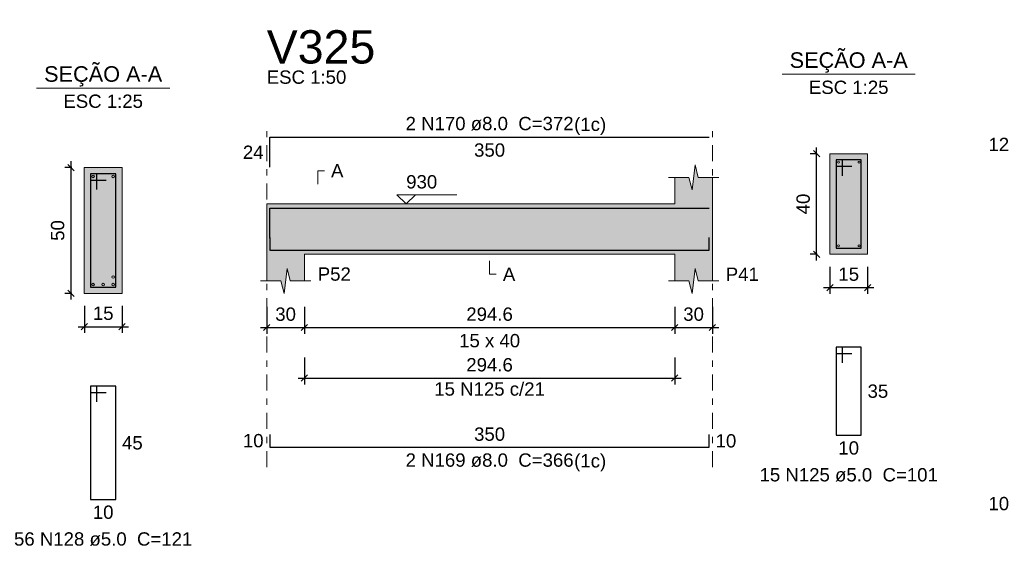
# Model space of a CAD drawing. Header units: millimetres. Extents: x 0 to 119, y 0 to 84.
# Tile 11 of 30: x 63.19 to 78.85, y 33.26 to 41.57. Entities that reach past the tile are written whole.
import ezdxf

# ---------------------------------------------------------------- set-up
doc = ezdxf.new("R2010")
doc.units = ezdxf.units.MM
doc.header["$MEASUREMENT"] = 0
doc.linetypes.add('DASHDOT', pattern=[2.54, 1.27, -0.635, 0, -0.635])
doc.linetypes.add('NULL', pattern=[0])
doc.layers.get('0').update_dxf_attribs({"lineweight": 18})
for name, color, linetype, lineweight in [('Descrição da armadura', 7, 'Continuous', 0), ('DT-Barras na forma', 2, 'Continuous', 30), ('DT-Barras no corte', 5, 'Continuous', 5), ('DT-Barras rebatidas', 2, 'Continuous', 30), ('DT-Cotas', 9, 'Continuous', 5), ('DT-Forma', 5, 'Continuous', 5), ('DT-Hachura forma vigas', 254, 'Continuous', 5), ('DT-Hachura seção vigas', 254, 'Continuous', 5), ('DT-Pontilhado', 9, 'DASHDOT', 5), ('DT-Textos', 7, 'Continuous', 5), ('DT-Título', 3, 'Continuous', 20), ('Textos armaduras', 7, 'Continuous', 0)]:
    doc.layers.add(name, color=color, linetype=linetype, lineweight=lineweight)
doc.styles.add('Arial', font='txt')
doc.dimstyles.new('UM_25.000000', dxfattribs={"dimtxt": 0.18, "dimasz": 0.1, "dimexe": 0.1, "dimexo": 0.2, "dimgap": 0, "dimtad": 1, "dimtih": 1, "dimtoh": 1, "dimdec": 1, "dimlfac": 25, "dimzin": 0, "dimdsep": 46, "dimtxsty": 'Standard', "dimcen": 0.09, "dimdle": 0.1, "dimadec": 1, "dimazin": 2, "dimtfac": 1, "dimtdec": 4, "dimtofl": 0, "dimtmove": 0, "dimatfit": 3, "dimfxl": 1, "dimtolj": 1, "dimarcsym": 0})
doc.dimstyles.new('UM_50.000000', dxfattribs={"dimtxt": 0.18, "dimasz": 0.1, "dimexe": 0.1, "dimexo": 0.2, "dimgap": 0, "dimtad": 1, "dimtih": 1, "dimtoh": 1, "dimdec": 1, "dimlfac": 50, "dimzin": 0, "dimdsep": 46, "dimtxsty": 'Standard', "dimcen": 0.09, "dimdle": 0.1, "dimadec": 1, "dimazin": 2, "dimtfac": 1, "dimtdec": 4, "dimtofl": 0, "dimtmove": 0, "dimatfit": 3, "dimfxl": 1, "dimtolj": 1, "dimarcsym": 0})

# ---------------------------------------------------------------- blocks, each defined once
blk = doc.blocks.new('_Oblique')
at = {"color": 0, "linetype": 'ByBlock', "lineweight": -2}
blk.add_line((-0.5, -0.5), (0.5, 0.5), dxfattribs=at)
blk = doc.blocks.new('*D209')
at = {"layer": 'Defpoints', "color": 0}
for p in [(64.006, 39.217), (64.218, 39.217), (64.218, 37.217)]:
    blk.add_point(p, dxfattribs=at)
at = {"layer": 'DT-Cotas', "color": 0, "lineweight": -2}
for p, q in [((64.018, 39.217), (63.906, 39.217)), ((64.006, 37.117), (64.006, 39.317)), ((64.018, 37.217), (63.906, 37.217))]:
    blk.add_line(p, q, dxfattribs=at)
at = {"layer": 'DT-Cotas', "color": 0, "lineweight": -2, "xscale": 0.1, "yscale": 0.1, "zscale": 0.1}
for p, rotation in [((64.006, 39.217), 90), ((64.006, 37.217), 270)]:
    blk.add_blockref('_Oblique', p, dxfattribs=dict(at, rotation=rotation))
at = {"layer": 'DT-Cotas', "color": 7, "insert": (63.794, 38.217), "char_height": 0.2118, "attachment_point": 5, "rotation": 90, "style": 'Arial'}
blk.add_mtext('\\A1;50', dxfattribs=at)
blk = doc.blocks.new('*D210')
at = {"layer": 'Defpoints', "color": 0}
for p in [(64.218, 37.217), (64.818, 37.217), (64.818, 36.687)]:
    blk.add_point(p, dxfattribs=at)
at = {"layer": 'DT-Cotas', "color": 0, "lineweight": -2}
for p, q in [((64.218, 37.017), (64.218, 36.587)), ((64.818, 37.017), (64.818, 36.587)), ((64.118, 36.687), (64.918, 36.687))]:
    blk.add_line(p, q, dxfattribs=at)
at = {"layer": 'DT-Cotas', "color": 0, "lineweight": -2, "xscale": 0.1, "yscale": 0.1, "zscale": 0.1, "rotation": 180}
blk.add_blockref('_Oblique', (64.218, 36.687), dxfattribs=at)
at = {"layer": 'DT-Cotas', "color": 0, "lineweight": -2, "xscale": 0.1, "yscale": 0.1, "zscale": 0.1}
blk.add_blockref('_Oblique', (64.818, 36.687), dxfattribs=at)
at = {"layer": 'DT-Cotas', "color": 7, "insert": (64.518, 36.899), "char_height": 0.2118, "attachment_point": 5, "rotation": 0.0057, "style": 'Arial'}
blk.add_mtext('\\A1;15', dxfattribs=at)
blk = doc.blocks.new('*D214')
at = {"layer": 'Defpoints', "color": 0}
for p in [(67.12, 37.203), (67.72, 37.203), (67.72, 36.674)]:
    blk.add_point(p, dxfattribs=at)
at = {"layer": 'DT-Cotas', "color": 0, "lineweight": -2}
for p, q in [((67.12, 37.003), (67.12, 36.574)), ((67.72, 37.003), (67.72, 36.574)), ((67.02, 36.674), (67.82, 36.674))]:
    blk.add_line(p, q, dxfattribs=at)
at = {"layer": 'DT-Cotas', "color": 0, "lineweight": -2, "xscale": 0.1, "yscale": 0.1, "zscale": 0.1, "rotation": 180}
blk.add_blockref('_Oblique', (67.12, 36.674), dxfattribs=at)
at = {"layer": 'DT-Cotas', "color": 0, "lineweight": -2, "xscale": 0.1, "yscale": 0.1, "zscale": 0.1}
blk.add_blockref('_Oblique', (67.72, 36.674), dxfattribs=at)
at = {"layer": 'DT-Cotas', "color": 7, "insert": (67.42, 36.885), "char_height": 0.2118, "attachment_point": 5, "rotation": 0.0057, "style": 'Arial'}
blk.add_mtext('\\A1;30', dxfattribs=at)
blk = doc.blocks.new('*D215')
at = {"layer": 'Defpoints', "color": 0}
for p in [(67.72, 37.203), (73.611, 37.203), (73.611, 36.674)]:
    blk.add_point(p, dxfattribs=at)
at = {"layer": 'DT-Cotas', "color": 0, "lineweight": -2}
for p, q in [((67.72, 37.003), (67.72, 36.574)), ((73.611, 37.003), (73.611, 36.574)), ((67.62, 36.674), (73.711, 36.674))]:
    blk.add_line(p, q, dxfattribs=at)
at = {"layer": 'DT-Cotas', "color": 0, "lineweight": -2, "xscale": 0.1, "yscale": 0.1, "zscale": 0.1, "rotation": 180}
blk.add_blockref('_Oblique', (67.72, 36.674), dxfattribs=at)
at = {"layer": 'DT-Cotas', "color": 0, "lineweight": -2, "xscale": 0.1, "yscale": 0.1, "zscale": 0.1}
blk.add_blockref('_Oblique', (73.611, 36.674), dxfattribs=at)
at = {"layer": 'DT-Cotas', "color": 7, "insert": (70.665, 36.885), "char_height": 0.2118, "attachment_point": 5, "rotation": 0.0057, "style": 'Arial'}
blk.add_mtext('\\A1;294.6', dxfattribs=at)
blk = doc.blocks.new('*D216')
at = {"layer": 'Defpoints', "color": 0}
for p in [(73.611, 37.203), (74.211, 37.203), (74.211, 36.674)]:
    blk.add_point(p, dxfattribs=at)
at = {"layer": 'DT-Cotas', "color": 0, "lineweight": -2}
for p, q in [((73.611, 37.003), (73.611, 36.574)), ((74.211, 37.003), (74.211, 36.574)), ((73.511, 36.674), (74.311, 36.674))]:
    blk.add_line(p, q, dxfattribs=at)
at = {"layer": 'DT-Cotas', "color": 0, "lineweight": -2, "xscale": 0.1, "yscale": 0.1, "zscale": 0.1, "rotation": 180}
blk.add_blockref('_Oblique', (73.611, 36.674), dxfattribs=at)
at = {"layer": 'DT-Cotas', "color": 0, "lineweight": -2, "xscale": 0.1, "yscale": 0.1, "zscale": 0.1}
blk.add_blockref('_Oblique', (74.211, 36.674), dxfattribs=at)
at = {"layer": 'DT-Cotas', "color": 7, "insert": (73.911, 36.885), "char_height": 0.2118, "attachment_point": 5, "rotation": 0.0057, "style": 'Arial'}
blk.add_mtext('\\A1;30', dxfattribs=at)
blk = doc.blocks.new('*D217')
at = {"layer": 'Defpoints', "color": 0}
for p in [(75.867, 39.438), (76.079, 39.438), (76.079, 37.838)]:
    blk.add_point(p, dxfattribs=at)
at = {"layer": 'DT-Cotas', "color": 0, "lineweight": -2}
for p, q in [((75.867, 37.738), (75.867, 39.538)), ((75.879, 39.438), (75.767, 39.438)), ((75.879, 37.838), (75.767, 37.838))]:
    blk.add_line(p, q, dxfattribs=at)
at = {"layer": 'DT-Cotas', "color": 0, "lineweight": -2, "xscale": 0.1, "yscale": 0.1, "zscale": 0.1}
for p, rotation in [((75.867, 39.438), 90), ((75.867, 37.838), 270)]:
    blk.add_blockref('_Oblique', p, dxfattribs=dict(at, rotation=rotation))
at = {"layer": 'DT-Cotas', "color": 7, "insert": (75.655, 38.638), "char_height": 0.2118, "attachment_point": 5, "rotation": 90, "style": 'Arial'}
blk.add_mtext('\\A1;40', dxfattribs=at)
blk = doc.blocks.new('*D218')
at = {"layer": 'Defpoints', "color": 0}
for p in [(76.079, 37.838), (76.679, 37.838), (76.679, 37.309)]:
    blk.add_point(p, dxfattribs=at)
at = {"layer": 'DT-Cotas', "color": 0, "lineweight": -2}
for p, q in [((76.079, 37.638), (76.079, 37.209)), ((76.679, 37.638), (76.679, 37.209)), ((75.979, 37.309), (76.779, 37.309))]:
    blk.add_line(p, q, dxfattribs=at)
at = {"layer": 'DT-Cotas', "color": 0, "lineweight": -2, "xscale": 0.1, "yscale": 0.1, "zscale": 0.1, "rotation": 180}
blk.add_blockref('_Oblique', (76.079, 37.309), dxfattribs=at)
at = {"layer": 'DT-Cotas', "color": 0, "lineweight": -2, "xscale": 0.1, "yscale": 0.1, "zscale": 0.1}
blk.add_blockref('_Oblique', (76.679, 37.309), dxfattribs=at)
at = {"layer": 'DT-Cotas', "color": 7, "insert": (76.379, 37.521), "char_height": 0.2118, "attachment_point": 5, "rotation": 0.0057, "style": 'Arial'}
blk.add_mtext('\\A1;15', dxfattribs=at)
blk = doc.blocks.new('*D219')
at = {"layer": 'Defpoints', "color": 0}
for p in [(67.72, 36.398), (73.611, 36.398), (73.611, 35.869)]:
    blk.add_point(p, dxfattribs=at)
at = {"layer": 'DT-Cotas', "color": 0, "lineweight": -2}
for p, q in [((67.72, 36.198), (67.72, 35.769)), ((73.611, 36.198), (73.611, 35.769)), ((67.62, 35.869), (73.711, 35.869))]:
    blk.add_line(p, q, dxfattribs=at)
at = {"layer": 'DT-Cotas', "color": 0, "lineweight": -2, "xscale": 0.1, "yscale": 0.1, "zscale": 0.1, "rotation": 180}
blk.add_blockref('_Oblique', (67.72, 35.869), dxfattribs=at)
at = {"layer": 'DT-Cotas', "color": 0, "lineweight": -2, "xscale": 0.1, "yscale": 0.1, "zscale": 0.1}
blk.add_blockref('_Oblique', (73.611, 35.869), dxfattribs=at)
at = {"layer": 'DT-Cotas', "color": 7, "insert": (70.665, 36.08), "char_height": 0.2118, "attachment_point": 5, "rotation": 0.0057, "style": 'Arial'}
blk.add_mtext('\\A1;294.6', dxfattribs=at)

msp = doc.modelspace()

# ---------------------------------------------------------------- hatches: boundary and pattern name
at = {"layer": 'DT-Hachura forma vigas', "linetype": 'Continuous'}
msp.add_hatch(color=254, dxfattribs=at).paths.add_polyline_path([(74.2112, 37.4148), (74.2112, 37.8384), (74.2112, 38.6384), (74.2112, 39.062), (73.9862, 39.062), (73.9362, 39.262), (73.8862, 38.862), (73.8362, 39.062), (73.6112, 39.062), (73.6112, 38.6384), (67.7196, 38.6384), (67.1196, 38.6384), (67.1196, 37.8384), (67.1196, 37.4148), (67.3446, 37.4148), (67.3946, 37.2148), (67.4446, 37.6148), (67.4946, 37.4148), (67.7196, 37.4148), (67.7196, 37.8384), (73.6112, 37.8384), (73.6112, 37.4148), (73.8362, 37.4148), (73.8862, 37.2148), (73.9362, 37.6148), (73.9862, 37.4148), (74.2112, 37.4148)])
at = {"layer": 'DT-Hachura seção vigas', "linetype": 'Continuous'}
for points in [[(76.0787, 37.8384), (76.0787, 37.8384), (76.6787, 37.8384), (76.6787, 39.4384), (76.0787, 39.4384), (76.0787, 37.8384)], [(64.2175, 37.2168), (64.2175, 37.2168), (64.8175, 37.2168), (64.8175, 39.2168), (64.2175, 39.2168), (64.2175, 37.2168)]]:
    msp.add_hatch(color=254, dxfattribs=at).paths.add_polyline_path(points)

# ---------------------------------------------------------------- linework, layer by layer
at = {"layer": 'DT-Barras na forma'}
for p, q in [((76.2787, 39.3384), (76.1787, 39.3384)), ((76.1787, 39.3384), (76.1787, 37.9384)), ((76.5787, 39.3384), (76.1787, 39.3384)), ((76.1787, 39.3384), (76.1787, 39.2384)), ((76.2787, 39.0884), (76.2787, 39.3384)), ((76.5787, 37.9384), (76.5787, 39.3384)), ((76.1787, 39.2384), (76.4287, 39.2384)), ((64.4175, 39.1168), (64.3175, 39.1168)), ((64.3175, 39.1168), (64.3175, 37.3168)), ((64.7175, 39.1168), (64.3175, 39.1168)), ((64.3175, 39.1168), (64.3175, 39.0168)), ((64.3175, 39.0168), (64.5675, 39.0168)), ((64.4175, 38.8668), (64.4175, 39.1168)), ((64.7175, 37.3168), (64.7175, 39.1168)), ((76.1787, 37.9384), (76.5787, 37.9384)), ((64.3175, 37.3168), (64.7175, 37.3168))]:
    msp.add_line(p, q, dxfattribs=at)
for points in [[(67.1696, 38.0926), (67.1696, 38.5704), (74.1612, 38.5704)], [(67.1696, 38.1064), (67.1696, 37.9064), (74.1612, 37.9064), (74.1612, 38.1064)]]:
    msp.add_lwpolyline(points, dxfattribs=at)
at = {"layer": 'DT-Barras no corte'}
for centre, radius in [((76.2147, 39.3024), 0.016), ((76.5427, 39.3024), 0.016), ((64.3575, 39.0768), 0.02), ((64.6775, 39.0768), 0.02), ((76.2147, 37.9744), 0.016), ((76.5427, 37.9744), 0.016), ((64.6775, 37.4768), 0.02), ((64.3575, 37.3568), 0.02), ((64.5175, 37.3568), 0.02), ((64.6775, 37.3568), 0.02)]:
    msp.add_circle(centre, radius, dxfattribs=at)
at = {"layer": 'DT-Barras rebatidas'}
for points in [[(67.1696, 39.2222), (67.1696, 39.7), (74.1612, 39.7)], [(76.2787, 36.1117), (76.2787, 36.3617), (76.1787, 36.3617), (76.1787, 34.9617), (76.5787, 34.9617), (76.5787, 36.3617), (76.1787, 36.3617), (76.1787, 36.2617), (76.4287, 36.2617)], [(64.4175, 35.4901), (64.4175, 35.7401), (64.3175, 35.7401), (64.3175, 33.9401), (64.7175, 33.9401), (64.7175, 35.7401), (64.3175, 35.7401), (64.3175, 35.6401), (64.5675, 35.6401)], [(67.1696, 34.9718), (67.1696, 34.7718), (74.1612, 34.7718), (74.1612, 34.9718)]]:
    msp.add_lwpolyline(points, dxfattribs=at)
at = {"layer": 'DT-Forma'}
for p, q in [((76.6787, 39.4384), (76.0787, 39.4384)), ((76.0787, 39.4384), (76.0787, 37.8384)), ((76.6787, 37.8384), (76.6787, 39.4384)), ((64.8175, 39.2168), (64.2175, 39.2168)), ((64.2175, 39.2168), (64.2175, 37.2168)), ((64.8175, 37.2168), (64.8175, 39.2168)), ((73.8862, 38.862), (73.9362, 39.262)), ((73.9362, 39.262), (73.9862, 39.062)), ((73.5112, 39.062), (73.8362, 39.062)), ((73.6112, 38.6384), (73.6112, 39.062)), ((73.8362, 39.062), (73.8862, 38.862)), ((73.9862, 39.062), (74.3112, 39.062)), ((74.2112, 39.062), (74.2112, 38.6384)), ((67.1196, 38.6384), (67.7196, 38.6384)), ((67.7196, 38.6384), (73.6112, 38.6384)), ((67.1196, 37.8384), (67.1196, 37.4148)), ((67.7196, 37.4148), (67.7196, 37.8384)), ((67.7196, 37.8384), (73.6112, 37.8384)), ((73.6112, 37.8384), (73.6112, 37.4148)), ((74.2112, 37.4148), (74.2112, 37.8384)), ((76.0787, 37.8384), (76.6787, 37.8384)), ((67.3946, 37.2148), (67.4446, 37.6148)), ((67.4446, 37.6148), (67.4946, 37.4148)), ((73.8862, 37.2148), (73.9362, 37.6148)), ((73.9362, 37.6148), (73.9862, 37.4148)), ((67.0196, 37.4148), (67.3446, 37.4148)), ((67.3446, 37.4148), (67.3946, 37.2148)), ((67.4946, 37.4148), (67.8196, 37.4148)), ((73.5112, 37.4148), (73.8362, 37.4148)), ((73.8362, 37.4148), (73.8862, 37.2148)), ((73.9862, 37.4148), (74.3112, 37.4148)), ((64.2175, 37.2168), (64.8175, 37.2168))]:
    msp.add_line(p, q, dxfattribs=at)
at = {"layer": 'DT-Forma', "linetype": 'Continuous'}
for p, q in [((67.1196, 37.8384), (67.1196, 38.6384)), ((74.2112, 38.6384), (74.2112, 37.8384))]:
    msp.add_line(p, q, dxfattribs=at)
at = {"layer": 'DT-Pontilhado', "ltscale": 0.2}
for p, q in [((67.1196, 34.4541), (67.1196, 39.9118)), ((74.2112, 34.4541), (74.2112, 39.9118))]:
    msp.add_line(p, q, dxfattribs=at)
at = {"layer": 'DT-Textos'}
for p, q in [((75.3197, 40.7033), (77.4377, 40.7033)), ((63.4585, 40.4817), (65.5765, 40.4817))]:
    msp.add_line(p, q, dxfattribs=at)
for points in [[(67.9314, 38.9561), (67.9314, 39.1679), (68.0373, 39.1679)], [(69.487, 38.7867), (69.3388, 38.6384), (69.1905, 38.7867), (70.1436, 38.7867)], [(70.6654, 37.7325), (70.6654, 37.5207), (70.7713, 37.5207)]]:
    msp.add_lwpolyline(points, dxfattribs=at)

# ---------------------------------------------------------------- texts
at = {"layer": 'Descrição da armadura', "linetype": 'NULL', "char_height": 0.2118, "attachment_point": 8, "line_spacing_factor": 0.9, "style": 'Arial'}
for s, insert, width in [('2 N170 ø8.0  C=372', (70.6657, 39.8063), 5.239541), ('15 N125 c/21', (70.6654, 35.587), 3.450264), ('2 N169 ø8.0  C=366', (70.6657, 34.4543), 5.239541), ('15 N125 ø5.0  C=101', (76.3787, 34.2203), 5.562109), ('56 N128 ø5.0  C=121', (64.5175, 33.1993), 5.562109)]:
    msp.add_mtext(s, dxfattribs=dict(at, insert=insert, width=width))
at = {"layer": 'DT-Textos', "linetype": 'NULL', "line_spacing_factor": 0.798, "style": 'Arial'}
for s, insert, char_height, width, attachment_point in [('SEÇÃO A-A', (76.3787, 40.7274), 0.2471, 3.812061, 8), ('SEÇÃO A-A', (64.5175, 40.5064), 0.2471, 3.812061, 8), ('ESC 1:50', (67.1197, 40.5473), 0.2118, 2.482559, 7), ('ESC 1:25', (76.3787, 40.3853), 0.2118, 2.482559, 8), ('ESC 1:25', (64.5175, 40.1643), 0.2118, 2.482559, 8), ('(1c)', (72.0107, 39.7364), 0.2118, 0.998857, 7), ('A', (68.1427, 39.0623), 0.2118, 0.386855, 7), ('930', (69.3387, 38.8823), 0.2118, 0.967705, 7), ('P52', (67.9317, 37.4153), 0.2118, 1.031992, 7), ('A', (70.8767, 37.4153), 0.2118, 0.386855, 7), ('P41', (74.4227, 37.4153), 0.2118, 1.031992, 7), ('15 x 40', (70.6657, 36.3563), 0.2118, 1.902559, 8), ('(1c)', (72.0107, 34.3844), 0.2118, 0.998857, 7)]:
    msp.add_mtext(s, dxfattribs=dict(at, insert=insert, char_height=char_height, width=width, attachment_point=attachment_point))
at = {"layer": 'DT-Título', "linetype": 'NULL', "insert": (67.1197, 40.8652), "char_height": 0.5295, "width": 3.456465, "attachment_point": 7, "line_spacing_factor": 0.798, "style": 'Arial'}
msp.add_mtext('V325', dxfattribs=at)
at = {"layer": 'Textos armaduras', "linetype": 'NULL', "char_height": 0.2118, "line_spacing_factor": 0.9, "style": 'Arial'}
for s, insert, width, attachment_point in [('24', (67.0696, 39.3552), 1.045137, 9), ('12', (78.9308, 39.4791), 1.045137, 9), ('350', (70.6654, 39.6027), 1.367705, 2), ('35', (76.6787, 35.7676), 1.045137, 1), ('350', (70.6654, 34.8691), 1.367705, 8), ('45', (64.8175, 34.946), 1.045137, 1), ('10', (67.0696, 34.7659), 1.045137, 9), ('10', (74.2612, 34.9777), 1.045137, 1), ('10', (76.3787, 34.8644), 1.045137, 2), ('10', (78.9308, 33.765), 1.045137, 9), ('10', (64.5175, 33.8428), 1.045137, 2)]:
    msp.add_mtext(s, dxfattribs=dict(at, insert=insert, width=width, attachment_point=attachment_point))

# ---------------------------------------------------------------- dimensions: what is measured, and where the dimension line sits
at = {"layer": 'DT-Cotas'}
for base, p1, p2, picture, middle in [((75.8669, 39.4384), (76.0787, 37.8384), (76.0787, 39.4384), '*D217', (75.6551, 38.6384)), ((64.0057, 39.2168), (64.2175, 37.2168), (64.2175, 39.2168), '*D209', (63.7939, 38.2168))]:
    dim = msp.add_linear_dim(base=base, p1=p1, p2=p2, angle=90, dimstyle='UM_25.000000', override={"dimtxt": 0.2118, "dimasz": 0.1, "dimexe": 0.1, "dimexo": 0.2, "dimtad": 1, "dimtih": 0, "dimtoh": 0, "dimdec": 1, "dimlfac": 25, "dimzin": 8, "dimtxsty": 'Arial', "dimblk": 'Oblique', "dimblk1": 'Oblique', "dimblk2": 'Oblique', "dimsah": 1, "dimdle": 0.1, "dimse1": 0, "dimse2": 0, "dimclrt": 7, "dimadec": 1, "dimazin": 3, "dimtmove": 2, "dimldrblk": 'Oblique'}, dxfattribs=at)
    dim.commit()
    dim.dimension.update_dxf_attribs({"geometry": picture, "text_midpoint": middle, "dimtype": 160, "text_rotation": 90})
for base, p1, p2, dimstyle, override, picture, middle in [((76.6787, 37.3089), (76.0787, 37.8384), (76.6787, 37.8384), 'UM_25.000000', {"dimtxt": 0.2118, "dimasz": 0.1, "dimexe": 0.1, "dimexo": 0.2, "dimtad": 1, "dimtih": 0, "dimtoh": 0, "dimdec": 1, "dimlfac": 25, "dimzin": 8, "dimtxsty": 'Arial', "dimblk": 'Oblique', "dimblk1": 'Oblique', "dimblk2": 'Oblique', "dimsah": 1, "dimdle": 0.1, "dimse1": 0, "dimse2": 0, "dimclrt": 7, "dimadec": 1, "dimazin": 3, "dimtmove": 2, "dimldrblk": 'Oblique'}, '*D218', (76.3787, 37.5207)), ((64.8175, 36.6873), (64.2175, 37.2168), (64.8175, 37.2168), 'UM_25.000000', {"dimtxt": 0.2118, "dimasz": 0.1, "dimexe": 0.1, "dimexo": 0.2, "dimtad": 1, "dimtih": 0, "dimtoh": 0, "dimdec": 1, "dimlfac": 25, "dimzin": 8, "dimtxsty": 'Arial', "dimblk": 'Oblique', "dimblk1": 'Oblique', "dimblk2": 'Oblique', "dimsah": 1, "dimdle": 0.1, "dimse1": 0, "dimse2": 0, "dimclrt": 7, "dimadec": 1, "dimazin": 3, "dimtmove": 2, "dimldrblk": 'Oblique'}, '*D210', (64.5175, 36.8991)), ((67.7196, 36.6735), (67.1196, 37.203), (67.7196, 37.203), 'UM_50.000000', {"dimtxt": 0.2118, "dimasz": 0.1, "dimexe": 0.1, "dimexo": 0.2, "dimtad": 1, "dimtih": 0, "dimtoh": 0, "dimdec": 1, "dimlfac": 50, "dimzin": 8, "dimtxsty": 'Arial', "dimblk": 'Oblique', "dimblk1": 'Oblique', "dimblk2": 'Oblique', "dimsah": 1, "dimdle": 0.1, "dimse1": 0, "dimse2": 0, "dimclrt": 7, "dimadec": 1, "dimazin": 3, "dimtmove": 2, "dimldrblk": 'Oblique'}, '*D214', (67.4196, 36.8853)), ((73.6112, 36.6735), (67.7196, 37.203), (73.6112, 37.203), 'UM_50.000000', {"dimtxt": 0.2118, "dimasz": 0.1, "dimexe": 0.1, "dimexo": 0.2, "dimtad": 1, "dimtih": 0, "dimtoh": 0, "dimdec": 1, "dimlfac": 50, "dimzin": 8, "dimtxsty": 'Arial', "dimblk": 'Oblique', "dimblk1": 'Oblique', "dimblk2": 'Oblique', "dimsah": 1, "dimdle": 0.1, "dimse1": 0, "dimse2": 0, "dimclrt": 7, "dimadec": 1, "dimazin": 3, "dimtmove": 2, "dimldrblk": 'Oblique'}, '*D215', (70.6654, 36.8853)), ((74.2112, 36.6735), (73.6112, 37.203), (74.2112, 37.203), 'UM_50.000000', {"dimtxt": 0.2118, "dimasz": 0.1, "dimexe": 0.1, "dimexo": 0.2, "dimtad": 1, "dimtih": 0, "dimtoh": 0, "dimdec": 1, "dimlfac": 50, "dimzin": 8, "dimtxsty": 'Arial', "dimblk": 'Oblique', "dimblk1": 'Oblique', "dimblk2": 'Oblique', "dimsah": 1, "dimdle": 0.1, "dimse1": 0, "dimse2": 0, "dimclrt": 7, "dimadec": 1, "dimazin": 3, "dimtmove": 2, "dimldrblk": 'Oblique'}, '*D216', (73.9112, 36.8853)), ((73.6112, 35.8687), (67.7196, 36.3982), (73.6112, 36.3982), 'UM_50.000000', {"dimtxt": 0.2118, "dimasz": 0.1, "dimexe": 0.1, "dimexo": 0.2, "dimtad": 1, "dimtih": 0, "dimtoh": 0, "dimdec": 1, "dimlfac": 50, "dimzin": 8, "dimtxsty": 'Arial', "dimblk": 'Oblique', "dimblk1": 'Oblique', "dimblk2": 'Oblique', "dimsah": 1, "dimdle": 0.1, "dimse1": 0, "dimse2": 0, "dimclrt": 7, "dimadec": 1, "dimazin": 3, "dimtmove": 2, "dimldrblk": 'Oblique'}, '*D219', (70.6654, 36.0805))]:
    dim = msp.add_linear_dim(base=base, p1=p1, p2=p2, dimstyle=dimstyle, override=override, dxfattribs=at)
    dim.commit()
    dim.dimension.update_dxf_attribs({"geometry": picture, "text_midpoint": middle, "dimtype": 160, "text_rotation": 0.00573})

doc.saveas('drawing.dxf')
